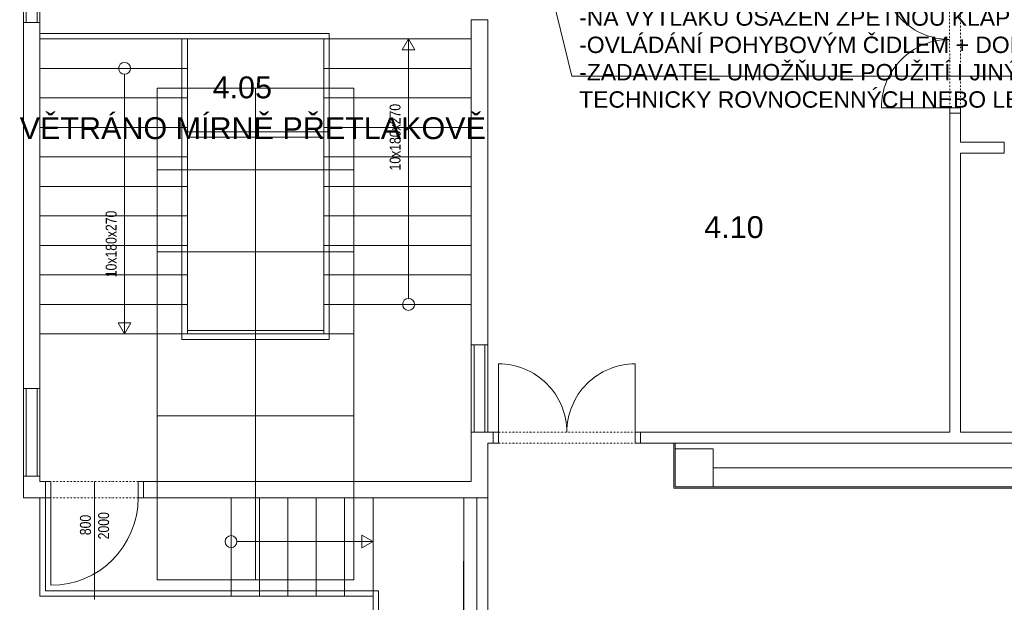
# Model space of a CAD drawing. Header units: millimetres. Extents: x 918337 to 1269480, y -257156 to -67477.
# Tile 45 of 114: x 1123301 to 1132316, y -227528 to -222198. Entities that reach past the tile are written whole.
import ezdxf

# ---------------------------------------------------------------- set-up
doc = ezdxf.new("R2010")
doc.units = ezdxf.units.MM
doc.linetypes.add('DĚLICÍ2', pattern=[15.875, 6.35, -3.175, 0, -3.175, 0, -3.175])
doc.layers.get('0').update_dxf_attribs({"color": 8, "lineweight": 9})
for name, color, linetype, lineweight in [('1VZT - LEGENDY', 7, 'Continuous', 13), ('LEGENDY', 7, 'Continuous', 9), ('St_plocha_místnosti', 3, 'Continuous', 18)]:
    doc.layers.add(name, color=color, linetype=linetype, lineweight=lineweight)
doc.styles.add('Andy', font='arial.ttf')
doc.styles.get("Standard").update_dxf_attribs({"font": 'arial.ttf'})

# ---------------------------------------------------------------- blocks, each defined once
blk = doc.blocks.new('ASXAXASXAX')
at = {"color": 8, "ltscale": 2}
for p, q in [((1153627.3, -255828.3), (1153627.3, -254628.3)), ((1153652.3, -255828.3), (1153652.3, -254628.3)), ((1153752.3, -255828.3), (1153752.3, -254628.3)), ((1153777.3, -254628.3), (1153777.3, -255828.3)), ((1153777.3, -255828.3), (1153627.3, -255828.3)), ((1153627.3, -255828.3), (1153627.3, -259178.7)), ((1153777.3, -259178.7), (1153777.3, -255828.3)), ((1157727.3, -255803.3), (1157877.3, -255803.3)), ((1157727.3, -255803.3), (1157727.3, -258778.3)), ((1157877.3, -255803.3), (1157877.3, -258778.3)), ((1156427.3, -255928.3), (1153777.3, -255928.3)), ((1156427.3, -255928.3), (1156427.3, -258728.3)), ((1157727.3, -255978.3), (1153777.3, -255978.3)), ((1155077.3, -255978.3), (1155077.3, -258728.3)), ((1155127.3, -255978.3), (1155127.3, -258678.3)), ((1156377.3, -255978.3), (1156377.3, -258678.3)), ((1157152.3, -255978.3), (1157093.7, -256079.8)), ((1157210.8, -256079.8), (1157152.3, -255978.3)), ((1157152.3, -258353.7), (1157152.3, -255978.3)), ((1157093.7, -256079.8), (1157210.8, -256079.8)), ((1155127.3, -256248.3), (1153777.3, -256248.3)), ((1157727.3, -256248.3), (1156377.3, -256248.3)), ((1154552.3, -256302.9), (1154552.3, -258678.3)), ((1155127.3, -256518.3), (1153777.3, -256518.3)), ((1157727.3, -256518.3), (1156377.3, -256518.3)), ((1162107.3, -256658.3), (1162207.3, -256658.3)), ((1162107.3, -256658.3), (1162107.3, -259578.3)), ((1162207.3, -256658.3), (1162207.3, -256923.3)), ((1155127.3, -256788.3), (1153777.3, -256788.3)), ((1156427.3, -256828.3), (1155127.3, -256828.3)), ((1157727.3, -256788.3), (1156377.3, -256788.3)), ((1156377.3, -256878.3), (1155127.3, -256878.3)), ((1162607.3, -256923.3), (1162207.3, -256923.3)), ((1162607.3, -256923.3), (1162607.3, -257023.3)), ((1155127.3, -257058.3), (1153777.3, -257058.3)), ((1157727.3, -257058.3), (1156377.3, -257058.3)), ((1162207.3, -257023.3), (1162207.3, -259578.3)), ((1162607.3, -257023.3), (1162207.3, -257023.3)), ((1155127.3, -257328.3), (1153777.3, -257328.3)), ((1157727.3, -257328.3), (1156377.3, -257328.3)), ((1155127.3, -257598.3), (1153777.3, -257598.3)), ((1157727.3, -257598.3), (1156377.3, -257598.3)), ((1155127.3, -257868.3), (1153777.3, -257868.3)), ((1157727.3, -257868.3), (1156377.3, -257868.3)), ((1155127.3, -258138.3), (1153777.3, -258138.3)), ((1157727.3, -258138.3), (1156377.3, -258138.3)), ((1155127.3, -258408.3), (1153777.3, -258408.3)), ((1157727.3, -258408.3), (1156377.3, -258408.3)), ((1154552.3, -258678.3), (1154493.7, -258576.9)), ((1154493.7, -258576.9), (1154610.8, -258576.9)), ((1154610.8, -258576.9), (1154552.3, -258678.3)), ((1155127.3, -258678.3), (1153777.3, -258678.3)), ((1156427.3, -258728.3), (1155077.3, -258728.3)), ((1156377.3, -258648.3), (1155127.3, -258648.3)), ((1156377.3, -258678.3), (1155127.3, -258678.3)), ((1157727.3, -259578.3), (1157727.3, -258778.3)), ((1157877.3, -258778.3), (1157727.3, -258778.3)), ((1157752.3, -259578.3), (1157752.3, -258778.3)), ((1157852.3, -259578.3), (1157852.3, -258778.3)), ((1157877.3, -258778.3), (1157877.3, -259578.3)), ((1153627.3, -259978.7), (1153627.3, -259178.7)), ((1153777.3, -259178.7), (1153627.3, -259178.7)), ((1153652.3, -259978.7), (1153652.3, -259178.7)), ((1153752.3, -259978.7), (1153752.3, -259178.7)), ((1153777.3, -259178.7), (1153777.3, -259978.7)), ((1157927.3, -259578.3), (1157727.3, -259578.3)), ((1157727.3, -259578.3), (1157727.3, -260028.3)), ((1157927.3, -259578.3), (1157927.3, -259678.3)), ((1159277.3, -259578.3), (1159277.3, -259678.3)), ((1162107.3, -259578.3), (1159277.3, -259578.3)), ((1168356.8, -259578.3), (1162207.3, -259578.3)), ((1157927.3, -259678.3), (1157877.3, -259678.3)), ((1157877.3, -260178.3), (1157877.3, -259678.3)), ((1157877.3, -259678.3), (1157877.3, -259678.3)), ((1168358.8, -259678.3), (1159277.3, -259678.3)), ((1159943, -259728.3), (1159593, -259728.3)), ((1159593, -259728.3), (1159593, -260078.3)), ((1159943, -260078.3), (1159943, -259728.3)), ((1153777.3, -259978.7), (1153627.3, -259978.7)), ((1153627.3, -259978.7), (1153627.3, -260178.3)), ((1153777.3, -260028.3), (1153777.3, -259978.7)), ((1159943, -259903.3), (1166593, -259903.3)), ((1153827.3, -260028.3), (1153777.3, -260028.3)), ((1153827.3, -260178.3), (1153827.3, -260028.3)), ((1157727.3, -260028.3), (1154727.2, -260028.3)), ((1154727.3, -260178.3), (1154727.3, -260028.3)), ((1159593, -260078.3), (1159943, -260078.3)), ((1153827.3, -260178.3), (1153627.3, -260178.3)), ((1153777.3, -261078.3), (1153777.3, -260178.3)), ((1153827.3, -261028.3), (1153827.3, -260178.3)), ((1157877.3, -260178.3), (1154727.3, -260178.3)), ((1155527.3, -261078.3), (1155527.3, -260178.3)), ((1155787.3, -261078.3), (1155787.3, -260178.3)), ((1156047.3, -261078.3), (1156047.3, -260178.3)), ((1156307.3, -261078.3), (1156307.3, -260178.3)), ((1156567.3, -261078.3), (1156567.3, -260178.3)), ((1156827.3, -261078.3), (1156827.3, -260178.3)), ((1157777.3, -269158.3), (1157777.3, -260178.3)), ((1156827.3, -260578.3), (1156725.8, -260519.7)), ((1156725.8, -260519.7), (1156725.8, -260636.9)), ((1155581.8, -260578.3), (1156827.3, -260578.3)), ((1156725.8, -260636.9), (1156827.3, -260578.3)), ((1153827.3, -261028.3), (1156877.3, -261028.3)), ((1156877.3, -261028.3), (1156877.3, -268113.3)), ((1153777.3, -261078.3), (1156827.3, -261078.3)), ((1156827.3, -261078.3), (1156827.3, -268063.3))]:
    blk.add_line(p, q, dxfattribs=at)
at = {"color": 8}
for p, q in [((1159580.5, -259678.3), (1159580.5, -260090.8)), ((1159593, -259678.3), (1159593, -260078.3)), ((1154277.3, -261109.2), (1154277.3, -260027.9)), ((1159593, -260078.3), (1168357.3, -260078.3)), ((1159580.5, -260090.8), (1168357.3, -260090.8)), ((1157656.6, -269158.3), (1157657.3, -260178.3)), ((1157657.3, -260178.3), (1157657.3, -269158.3)), ((1157877.3, -265548.3), (1157877.3, -260178.3))]:
    blk.add_line(p, q, dxfattribs=at)
at = {"color": 8, "linetype": 'DĚLICÍ2', "ltscale": 2}
for points in [[(1162107.3, -256608.3), (1162106.5, -255358.3)], [(1162207.3, -256608.3), (1162206.5, -255358.3)], [(1157977.3, -259578.3), (1159227.2, -259577.5)], [(1157977.3, -259678.3), (1159227.2, -259677.5)], [(1154677.2, -260027.5), (1153877.3, -260028.3)], [(1154677.2, -260177.5), (1153877.3, -260178.3)]]:
    blk.add_lwpolyline(points, dxfattribs=at)
at = {"color": 8, "linetype": 'ByBlock', "ltscale": 2}
blk.add_lwpolyline([(1154852.3, -260928.3), (1156652.3, -260928.3), (1156652.3, -256428.3), (1154852.3, -256428.3)], close=True, dxfattribs=at)
for points in [[(1155752.3, -256428.3), (1155752.3, -260928.3)], [(1156652.3, -257178.3), (1154852.3, -257178.3)], [(1156652.3, -257928.3), (1154852.3, -257928.3)], [(1156652.3, -258678.3), (1154852.3, -258678.3)], [(1156652.3, -259428.3), (1154852.3, -259428.3)], [(1156652.3, -260178.3), (1154852.3, -260178.3)]]:
    blk.add_lwpolyline(points, dxfattribs=at)
at = {"color": 8, "ltscale": 2}
for points in [[(1162106.5, -256608.3), (1161481.5, -256608.3)], [(1157977.3, -259577.5), (1157977.3, -258952.5)], [(1159227.2, -259577.5), (1159227.2, -258952.5)], [(1153877.3, -260178.3), (1153877.3, -260978.3)]]:
    blk.add_lwpolyline(points, dxfattribs=at)
for points in [[(1162107.3, -256608.3), (1162107.3, -256658.3), (1162207.3, -256658.3), (1162207.3, -256608.3)], [(1157977.3, -259578.3), (1157927.3, -259578.3), (1157927.3, -259678.3), (1157977.3, -259678.3)], [(1159277.2, -259577.5), (1159227.2, -259577.5), (1159227.2, -259677.5), (1159277.2, -259677.5)], [(1153827.3, -260178.3), (1153877.3, -260178.3), (1153877.3, -260028.3), (1153827.3, -260028.3)], [(1154677.2, -260177.5), (1154727.2, -260177.5), (1154727.2, -260027.5), (1154677.2, -260027.5)]]:
    blk.add_lwpolyline(points, close=True, dxfattribs=at)
for centre in [(1154552.3, -256248.3), (1157152.3, -258408.3), (1155527.3, -260578.3)]:
    blk.add_circle(centre, 54.6, dxfattribs=at)
for centre, radius, start, end in [((1162106.5, -255358.3), 625, 180, 270.03695), ((1162106.5, -256608.3), 625, 89.96305, 180), ((1157977.3, -259577.5), 625, 359.96305, 90), ((1159227.2, -259577.5), 625, 90, 180.03695), ((1153877.3, -260178.3), 800, 270, 0)]:
    blk.add_arc(centre, radius, start, end, dxfattribs=at)
at = {"color": 8, "ltscale": 2, "width": 0.8}
for p in [(1157079.4, -257182.6), (1154479.4, -258159.7)]:
    blk.add_text('10x180x270', height=100, rotation=90, dxfattribs=at).set_placement(p)
at = {"color": 8, "width": 0.8}
for s, p in [('800', (1154243.9, -260519.6)), ('2000', (1154410.6, -260557.7))]:
    blk.add_text(s, height=100, rotation=90, dxfattribs=at).set_placement(p)

msp = doc.modelspace()

# ---------------------------------------------------------------- linework, layer by layer
at = {"layer": '1VZT - LEGENDY', "ltscale": 0.1}
for p, q in [((1128355, -222713.8), (1127777.5, -220335.7)), ((1133800.5, -222713.8), (1128355, -222713.8))]:
    msp.add_line(p, q, dxfattribs=at)

# ---------------------------------------------------------------- block references
msp.add_blockref('ASXAXASXAX', (-30291.7, 33605.5))

# ---------------------------------------------------------------- texts
at = {"layer": '1VZT - LEGENDY', "lineweight": 5, "insert": (1128423.4, -220801.5), "char_height": 150, "attachment_point": 1}
msp.add_mtext_dynamic_manual_height_columns('\\A1;\\pxt30;ODSÁVACÍ POTRUBNÍ VENILÁTOR \\P-System-Air RVK 125 L {\\L\\P}-PRŮTOKY VZDUCHU Vo=130 m{\\H0.7x;\\S3^ ;}/hod{\\L\\P}-HLUKOVĚ IZOLOVANÝ, OSAZENÝ NA KONSTRUKCI\\P-ELEKTRICKÝ PŘÍKON cca 100W / 230V\\P-NA VÝTLAKU OSAZEN ZPĚTNOU KLAPKOU\\P\\ptz;-OVLÁDÁNÍ POHYBOVÝM ČIDLEM + DOBĚH CHODU\\P{\\A0;\\C1;-ZADAVATEL UMOŽŇUJE POUŽITÍ I JINÝCH\\~KVALITATIVNĚ A TECHNICKY\\~ROVNOCENNÝCH\\~NEBO\\~LEPŠÍCH ŘEŠENÍ.}', width=7941.607, gutter_width=12.5, heights=[0], dxfattribs=at)
at = {"layer": 'LEGENDY', "lineweight": 5, "insert": (1123300.4, -223293.2), "char_height": 200, "attachment_point": 7}
msp.add_mtext_dynamic_manual_height_columns('\\A1;{\\L\\P}VĚTRÁNO MÍRNĚ PŘETLAKOVĚ', width=10573.444, gutter_width=0, heights=[2614.2], dxfattribs=at)
at = {"layer": 'St_plocha_místnosti', "ltscale": 2, "style": 'Andy'}
for s, p in [('4.05', (1125067, -222917.1)), ('4.10', (1129568.2, -224195.5))]:
    msp.add_text(s, height=200, dxfattribs=at).set_placement(p)

doc.saveas('drawing.dxf')
